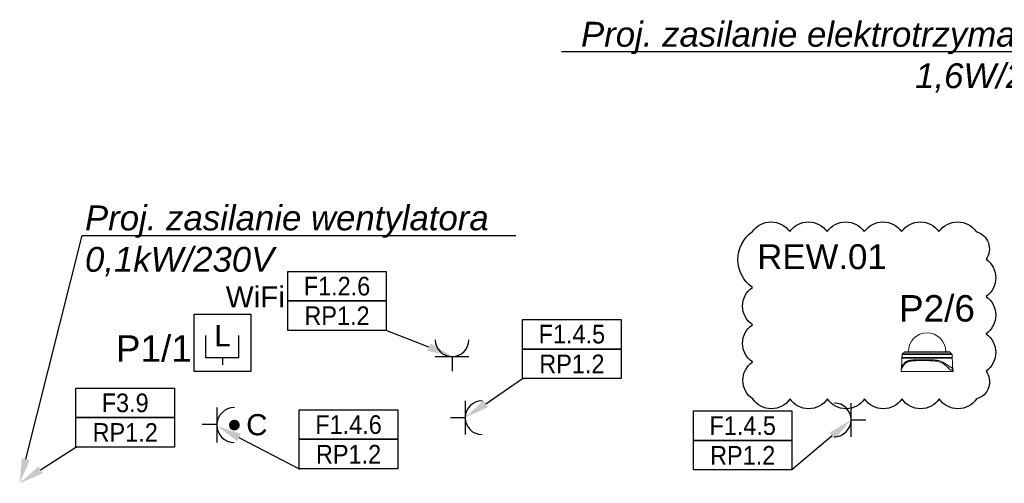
# Model space of a CAD drawing. Header units: millimetres. Extents: x 38232 to 48274, y 14703 to 20376.
# Tile 3 of 23: x 38698 to 39489, y 15320 to 15693. Entities that reach past the tile are written whole.
import ezdxf
from ezdxf import colors
from ezdxf.entities.mleader import LeaderData, LeaderLine
from ezdxf.enums import TextEntityAlignment as Align
from ezdxf.math import Vec2, Vec3

# ---------------------------------------------------------------- set-up
doc = ezdxf.new("R2010")
doc.units = ezdxf.units.MM
doc.linetypes.add('PHANTOM', pattern=[12.7, 6.35, -1.27, 1.27, -1.27, 1.27, -1.27])
for name, color, linetype in [('_IE_Adresy_Obwodów', 246, 'Continuous'), ('_IE_Gniazda_230V_IP20', 5, 'Continuous'), ('_IE_Gniazda_230V_IP44', 5, 'Continuous'), ('_IE_Gniazdo_LAN_TV', 5, 'Continuous'), ('_IE_Kamery zewnętrzne', 170, 'Continuous'), ('_IE_Opisy obwodów', 244, 'Continuous'), ('_IE_Punkt_GPD_PPD', 5, 'Continuous'), ('_IE_REW01', 30, 'Continuous')]:
    doc.layers.add(name, color=color, linetype=linetype)
doc.styles.add('ARIAL', font='arial.ttf')
doc.styles.get("Standard").update_dxf_attribs({"font": 'ARIAL.TTF'})

# ---------------------------------------------------------------- blocks, each defined once
blk = doc.blocks.new('*U5174')
at = {"layer": '_IE_Gniazda_230V_IP20', "color": 5}
for p, q in [((-13.57, -13.57), (13.57, -13.57)), ((0, -13.57), (0, -25.33))]:
    blk.add_line(p, q, dxfattribs=at)
blk.add_arc((0, 0), 13.57, 180, 0, dxfattribs=at)
at = {"layer": '_IE_Gniazda_230V_IP20', "color": 240, "style": 'ARIAL', "flags": 12}
blk.add_attdef('WYS', text='', height=17, rotation=270, dxfattribs=at).set_placement((0, 59.07), align=Align.MIDDLE)
blk.add_attdef('IL', text='', height=17, dxfattribs=at).set_placement((0, 0), align=Align.MIDDLE)
blk = doc.blocks.new('*U7910')
at = {"layer": '_IE_Gniazdo_LAN_TV', "color": 5}
for p, q in [((-13.4, 7.16), (-13.4, 24.99)), ((13.1, 7.16), (13.1, 24.99)), ((13.1, 7.16), (-13.4, 7.16)), ((0, 7.16), (0, 1.52))]:
    blk.add_line(p, q, dxfattribs=at)
at = {"layer": '_IE_Gniazdo_LAN_TV', "color": 170, "ltscale": 20}
blk.add_lwpolyline([(22.82, -3.83), (-22.82, -3.83), (-22.82, 42.13), (22.82, 42.13)], close=True, dxfattribs=at)
at = {"color": 240, "style": 'ARIAL', "flags": 12}
blk.add_attdef('WIFI', text='', height=17, dxfattribs=at).set_placement((26.3, 56.59), align=Align.MIDDLE)
at = {"layer": '_IE_Gniazdo_LAN_TV', "color": 240, "style": 'ARIAL', "flags": 12}
blk.add_attdef('LAN', text='', height=17, dxfattribs=at).set_placement((0, 24.99), align=Align.MIDDLE)
blk = doc.blocks.new('*U5139')
at = {"layer": '_IE_Gniazda_230V_IP20', "color": 5}
for p, q in [((-13.57, 13.57), (-13.57, -13.57)), ((-13.57, 0), (-25.33, 0))]:
    blk.add_line(p, q, dxfattribs=at)
blk.add_arc((0, 0), 13.57, 90, 270, dxfattribs=at)
at = {"layer": '_IE_Gniazda_230V_IP20', "color": 240, "style": 'ARIAL', "flags": 12}
for tag, p in [('IL', (0, 0)), ('WYS3', (59.06, 0.96))]:
    blk.add_attdef(tag, text='', height=17, dxfattribs=at).set_placement(p, align=Align.MIDDLE)
blk = doc.blocks.new('*U5065')
at = {"layer": '_IE_Gniazda_230V_IP20', "color": 5}
for p, q in [((13.57, -13.57), (13.57, 13.57)), ((13.57, 0), (25.33, 0))]:
    blk.add_line(p, q, dxfattribs=at)
blk.add_arc((0, 0), 13.57, 270, 90, dxfattribs=at)
at = {"layer": '_IE_Gniazda_230V_IP20', "color": 240, "style": 'ARIAL', "flags": 12}
for tag, p in [('WYS2', (-59.06, -0.96)), ('IL', (0, 0))]:
    blk.add_attdef(tag, text='', height=17, dxfattribs=at).set_placement(p, align=Align.MIDDLE)
blk = doc.blocks.new('*U42361')
at = {"layer": '_IE_Gniazda_230V_IP44'}
h = blk.add_hatch(color=256, dxfattribs=at)
edge = h.paths.add_edge_path()
edge.add_arc((-18, 18), 4.34, 0, 360, ccw=False)
for p, q in [((-32.11, 32.11), (-32.11, 3.88)), ((-32.11, 18.54), (-43.87, 18.54))]:
    blk.add_line(p, q, dxfattribs=at)
blk.add_circle((-18, 18), 3.62, dxfattribs=at)
blk.add_arc((-18, 18), 14.11, 90, 270, dxfattribs=at)
at = {"layer": '_IE_Gniazda_230V_IP44', "style": 'ARIAL', "flags": 12}
blk.add_attdef('FUN3', text='', height=17, dxfattribs=at).set_placement((0.06, 18.41), align=Align.MIDDLE)
at = {"layer": '_IE_Gniazda_230V_IP44', "color": 240, "style": 'ARIAL', "flags": 12}
blk.add_attdef('WYS3', text='', height=17, dxfattribs=at).set_placement((49.26, 19.27), align=Align.MIDDLE)
blk = doc.blocks.new('A$C6C8F0AEB')
at = {"layer": '_IE_Kamery zewnętrzne', "linetype": 'Continuous', "lineweight": 15}
for p, q in [((106.3, 241.6), (23.3, 241.6)), ((24.6, 242.1), (105.8, 242.1)), ((105.8, 242.1), (143.5, 242.1)), ((144.8, 241.6), (106.3, 241.6)), ((151.5, 227.1), (16.5, 227.1)), ((151.5, 225.6), (16.5, 225.6)), ((108.6, 235.3), (17.2, 235.3)), ((17.8, 236.7), (108.3, 236.7)), ((72, 221.2), (71.8, 219.8)), ((108.3, 236.7), (150.3, 236.7)), ((150.9, 235.3), (108.6, 235.3)), ((153.8, 189.6), (14.3, 189.6))]:
    blk.add_line(p, q, dxfattribs=at)
at = {"layer": '_IE_Kamery zewnętrzne', "linetype": 'PHANTOM', "lineweight": 0}
blk.add_line((152.5, 193.2), (151.3, 200.6), dxfattribs=at)
at = {"layer": '_IE_Kamery zewnętrzne', "linetype": 'Continuous', "lineweight": 15}
for centre, radius, start, end in [((84, 243.2), 50, 0, 180), ((24.6, 240.1), 2, 90, 132), ((143.5, 240.1), 2, 48, 90), ((19.2, 235.2), 2, 132, 177), ((81.6, 218.8), 9.8, 174.3275, 179.7907), ((148.9, 235.2), 2, 3, 48)]:
    blk.add_arc(centre, radius, start, end, dxfattribs=at)
at = {"layer": '_IE_Kamery zewnętrzne', "linetype": 'PHANTOM', "lineweight": 0}
blk.add_arc((150.5, 192.8), 2.03, 1.9674, 9.3093, dxfattribs=at)
at = {"layer": '_IE_Kamery zewnętrzne', "linetype": 'Continuous', "lineweight": 15}
for points in [[(23.3, 241.6), (17.8, 236.7)], [(34, 243.2), (34, 242.1)], [(134, 242.1), (134, 243.2)], [(150.3, 236.7), (144.8, 241.6)], [(16.5, 225.6), (15.7, 200.9)], [(16.5, 227.1), (16.5, 225.6)], [(17.2, 235.3), (16.7, 227.1)], [(151.3, 227.1), (150.9, 235.3)], [(151.5, 225.6), (151.5, 227.1)], [(152.4, 200.9), (151.5, 225.6)], [(14.4, 193.1), (14.3, 189.6)], [(14.5, 193.5), (14.5, 193.5)], [(153.8, 189.6), (153.7, 193.1)], [(153.7, 193.1), (153.7, 193.1)]]:
    blk.add_open_spline(points, degree=1, dxfattribs=at)
for points, knots in [([(71.8, 218.9), (70.4, 218.9), (67.6, 218.8), (63.6, 218.8), (59.5, 218.8), (55.2, 218.7), (50.7, 218.5), (46, 218.2), (41.5, 217.8), (37.6, 217.1), (34.2, 216.2), (31.3, 215.1), (28.7, 213.7), (26.4, 212.1), (24.2, 210.2), (22.2, 208), (20.4, 205.6), (18.8, 202.9), (17.4, 200.2), (16.4, 198), (15.7, 196.3), (15.2, 195.1), (14.8, 194.2), (14.5, 193.5), (14.4, 193.2), (14.4, 193.1), (14.4, 193.1), (14.4, 193.1)], [0, 0, 0, 0, 0.0413913, 0.0827825, 0.1248124, 0.1668422, 0.2203847, 0.2739243, 0.3290324, 0.3841284, 0.4272012, 0.4705759, 0.5131144, 0.5556592, 0.5992864, 0.6429226, 0.6911467, 0.7393804, 0.7881474, 0.8368912, 0.8659941, 0.8950803, 0.925238, 0.9554003, 0.9965292, 0.9989326, 1, 1, 1, 1]), ([(15.7, 200.9), (15.7, 201), (15.8, 201.1), (16.1, 201.8), (16.6, 202.9), (17.3, 204.3), (18.5, 206.3), (20.2, 208.9), (22.4, 211.6), (24.8, 213.9), (27.1, 215.7), (29.7, 217.2), (32.6, 218.4), (35.9, 219.3), (39.6, 220), (43.4, 220.4), (47.4, 220.7), (51.6, 220.9), (56.1, 221), (60.9, 221.1), (66.2, 221.2), (70, 221.2), (72, 221.2)], [0, 0, 0, 0, 0.0234257, 0.0634402, 0.1034671, 0.1451543, 0.1868665, 0.2573195, 0.327782, 0.3762365, 0.4247396, 0.4731344, 0.5232572, 0.5733879, 0.6251226, 0.6768646, 0.726889, 0.7769156, 0.8280454, 0.8791755, 0.9393608, 1, 1, 1, 1]), ([(152.6, 192.9), (152.3, 192.9), (151.7, 192.9), (150.6, 192.9), (149.2, 193.1), (147.6, 193.5), (146, 194.4), (144.4, 195.6), (142.3, 197.4), (139.7, 199.9), (136.6, 203), (133.2, 206.1), (129.5, 209.1), (125.8, 211.5), (122, 213.4), (118, 215), (113.3, 216.4), (108.1, 217.3), (103, 217.9), (98.2, 218.3), (93.4, 218.5), (88.2, 218.7), (82.7, 218.8), (77.2, 218.8), (73.6, 218.9), (71.8, 218.9)], [0, 0, 0, 0, 0.037237, 0.074586, 0.111845, 0.14896, 0.180258, 0.21169, 0.243035, 0.293455, 0.344108, 0.394814, 0.445368, 0.495703, 0.535577, 0.575445, 0.625933, 0.676589, 0.727131, 0.766993, 0.806857, 0.855063, 0.903426, 0.951791, 1, 1, 1, 1]), ([(151.3, 200.6), (151, 200.6), (150.3, 200.6), (148.8, 200.7), (147, 201), (145.2, 201.8), (143.4, 203), (141.4, 204.4), (139, 206.2), (136.2, 208.4), (132.8, 210.8), (129.1, 213.2), (125, 215.4), (120.9, 217.2), (116.6, 218.4), (112.2, 219.3), (107.7, 220), (102.5, 220.5), (96.6, 220.8), (90.2, 221), (83.8, 221.1), (77.8, 221.2), (73.9, 221.2), (72, 221.2)], [0, 0, 0, 0, 0.047011, 0.094082, 0.140988, 0.176744, 0.212695, 0.248777, 0.284714, 0.335004, 0.385555, 0.436103, 0.48645, 0.536569, 0.581255, 0.626122, 0.671031, 0.715773, 0.775032, 0.834441, 0.893711, 0.946855, 1, 1, 1, 1]), ([(15.7, 201), (15.6, 200.3), (15.4, 199.1), (15.1, 197.2), (14.8, 195.3), (14.5, 194.1), (14.4, 193.4)], [0, 0, 0, 0, 0.249971, 0.499961, 0.749971, 1, 1, 1, 1]), ([(14.5, 193.5), (14.5, 193.4), (14.4, 193.4), (14.4, 193.3), (14.4, 193.2)], [0, 0, 0, 0, 0.588017, 1, 1, 1, 1]), ([(151.3, 200.6), (151.5, 200.6), (151.9, 200.6), (152.3, 200.7), (152.4, 200.7), (152.4, 200.8), (152.4, 200.9)], [0, 0, 0, 0, 0.313886, 0.627761, 0.946651, 1, 1, 1, 1]), ([(153.6, 193.4), (153.5, 194.1), (153.3, 195.3), (153, 197.2), (152.7, 199.1), (152.5, 200.3), (152.4, 201)], [0, 0, 0, 0, 0.2500292, 0.500039, 0.7500294, 1, 1, 1, 1]), ([(153.7, 193.1), (153.7, 193.2), (153.7, 193.3), (153.6, 193.4), (153.6, 193.4)], [0, 0, 0, 0, 0.543073, 1, 1, 1, 1])]:
    blk.add_open_spline(points, degree=3, knots=knots, dxfattribs=at)
at = {"layer": '_IE_Kamery zewnętrzne', "linetype": 'PHANTOM', "lineweight": 0}
for points, knots in [([(152.5, 193.2), (152.5, 193.2), (152.7, 193.2), (153.2, 193.2), (153.6, 193.2), (153.7, 193.2), (153.6, 193.4), (153.6, 193.5)], [0, 0, 0, 0, 0.000005, 0.31556, 0.631098, 0.952848, 1, 1, 1, 1]), ([(153.7, 193.1), (153.7, 193.1), (153.6, 192.9), (153.3, 192.9), (152.8, 192.9), (152.6, 192.9)], [0, 0, 0, 0, 0.3088251, 0.6544016, 1, 1, 1, 1])]:
    blk.add_open_spline(points, degree=3, knots=knots, dxfattribs=at)
blk = doc.blocks.new('KWIP')
at = {"layer": '_IE_Kamery zewnętrzne', "lineweight": 5, "ltscale": 10, "xscale": 3.75, "yscale": 3.75, "zscale": 3.75}
blk.add_blockref('A$C6C8F0AEB', (267071, 190000.7), dxfattribs=at)
blk = doc.blocks.new('*U36999')
at = {"layer": '_IE_Adresy_Obwodów', "color": 7}
for points in [[(-792.5, 474.4), (0, 474.4), (0, 237.2), (-792.5, 237.2)], [(-792.5, 237.2), (0, 237.2), (0, 0), (-792.5, 0)]]:
    blk.add_lwpolyline(points, close=True, dxfattribs=at)
at = {"layer": '_IE_Adresy_Obwodów', "width": 0.9, "flags": 12}
for tag, p in [('ADRES', (-396.2, 355.8)), ('ROZDZ', (-396.2, 118.6))]:
    blk.add_attdef(tag, text='', height=150, dxfattribs=at).set_placement(p, align=Align.MIDDLE)
ml = blk.add_multileader_mtext('Standard')
ml.set_content(' ')
ml.set_leader_properties()
ml.build(insert=Vec2(0, 0))
ml.multileader.update_dxf_attribs({"arrow_head_size": 200})
ctx = ml.context
ctx.base_point, ctx.arrow_head_size, ctx.plane_origin = Vec3(-784.5, 0), 200, Vec3(-1345.9, 71.8)
notes = []
notes.append((ctx, [(0, (1, 1, 0), (-792.5, 0), (1, 0), 8, [(0, [(-1244.4, -291.5), (-792.5, 0)], 0, [])])]))
ctx.mtext.insert, ctx.mtext.flow_direction = Vec3(-782.5, 2), 5
for ctx, leaders in notes:
    for number, flags, end, landing, length, lines in leaders:
        leader = LeaderData()
        leader.index, (leader.has_last_leader_line, leader.has_dogleg_vector, leader.attachment_direction) = number, flags
        leader.last_leader_point, leader.dogleg_vector, leader.dogleg_length = Vec3(end), Vec3(landing), length
        for number, points, colour, breaks in lines:
            line = LeaderLine()
            line.index, line.vertices, line.color, line.breaks = number, Vec3.list(points), colors.encode_raw_color(colour), breaks
            leader.lines.append(line)
        ctx.leaders.append(leader)
blk = doc.blocks.new('*U36942')
at = {"layer": '_IE_Adresy_Obwodów', "color": 7}
for points in [[(-792.5, 474.4), (0, 474.4), (0, 237.2), (-792.5, 237.2)], [(-792.5, 237.2), (0, 237.2), (0, 0), (-792.5, 0)]]:
    blk.add_lwpolyline(points, close=True, dxfattribs=at)
at = {"layer": '_IE_Adresy_Obwodów', "width": 0.9, "flags": 12}
for tag, p in [('ADRES', (-396.2, 355.8)), ('ROZDZ', (-396.2, 118.6))]:
    blk.add_attdef(tag, text='', height=150, dxfattribs=at).set_placement(p, align=Align.MIDDLE)
ml = blk.add_multileader_mtext('Standard')
ml.set_content(' ')
ml.set_leader_properties()
ml.build(insert=Vec2(0, 0))
ml.multileader.update_dxf_attribs({"arrow_head_size": 200})
ctx = ml.context
ctx.base_point, ctx.arrow_head_size, ctx.plane_origin = Vec3(-13.6, 0), 200, Vec3(553.5, 71.8)
ctx.text_align_type = 2
notes = []
notes.append((ctx, [(0, (1, 1, 0), (0, 0), (-1, 0), 8, [(0, [(528.9, -207.9), (0, 0)], 0, [])])]))
ctx.mtext.insert, ctx.mtext.alignment, ctx.mtext.flow_direction = Vec3(-10, 2), 3, 5
for ctx, leaders in notes:
    for number, flags, end, landing, length, lines in leaders:
        leader = LeaderData()
        leader.index, (leader.has_last_leader_line, leader.has_dogleg_vector, leader.attachment_direction) = number, flags
        leader.last_leader_point, leader.dogleg_vector, leader.dogleg_length = Vec3(end), Vec3(landing), length
        for number, points, colour, breaks in lines:
            line = LeaderLine()
            line.index, line.vertices, line.color, line.breaks = number, Vec3.list(points), colors.encode_raw_color(colour), breaks
            leader.lines.append(line)
        ctx.leaders.append(leader)
blk = doc.blocks.new('*U42463')
at = {"layer": '_IE_Adresy_Obwodów', "color": 7}
for points in [[(-792.5, 474.4), (0, 474.4), (0, 237.2), (-792.5, 237.2)], [(-792.5, 237.2), (0, 237.2), (0, 0), (-792.5, 0)]]:
    blk.add_lwpolyline(points, close=True, dxfattribs=at)
at = {"layer": '_IE_Adresy_Obwodów', "width": 0.9, "flags": 12}
for tag, p in [('ADRES', (-396.2, 355.8)), ('ROZDZ', (-396.2, 118.6))]:
    blk.add_attdef(tag, text='', height=150, dxfattribs=at).set_placement(p, align=Align.MIDDLE)
ml = blk.add_multileader_mtext('Standard')
ml.set_content(' ')
ml.set_leader_properties()
ml.build(insert=Vec2(0, 0))
ml.multileader.update_dxf_attribs({"arrow_head_size": 200})
ctx = ml.context
ctx.base_point, ctx.arrow_head_size, ctx.plane_origin = Vec3(-13.6, 0), 200, Vec3(553.5, 71.8)
ctx.text_align_type = 2
notes = []
notes.append((ctx, [(0, (1, 1, 0), (0, 0), (-1, 0), 8, [(0, [(475.2, 402.7), (0, 0)], 0, [])])]))
ctx.mtext.insert, ctx.mtext.alignment, ctx.mtext.flow_direction = Vec3(-10, 2), 3, 5
for ctx, leaders in notes:
    for number, flags, end, landing, length, lines in leaders:
        leader = LeaderData()
        leader.index, (leader.has_last_leader_line, leader.has_dogleg_vector, leader.attachment_direction) = number, flags
        leader.last_leader_point, leader.dogleg_vector, leader.dogleg_length = Vec3(end), Vec3(landing), length
        for number, points, colour, breaks in lines:
            line = LeaderLine()
            line.index, line.vertices, line.color, line.breaks = number, Vec3.list(points), colors.encode_raw_color(colour), breaks
            leader.lines.append(line)
        ctx.leaders.append(leader)
blk = doc.blocks.new('*U36993')
at = {"layer": '_IE_Adresy_Obwodów', "color": 7}
for points in [[(-792.5, 474.4), (0, 474.4), (0, 237.2), (-792.5, 237.2)], [(-792.5, 237.2), (0, 237.2), (0, 0), (-792.5, 0)]]:
    blk.add_lwpolyline(points, close=True, dxfattribs=at)
at = {"layer": '_IE_Adresy_Obwodów', "width": 0.9, "flags": 12}
for tag, p in [('ADRES', (-396.2, 355.8)), ('ROZDZ', (-396.2, 118.6))]:
    blk.add_attdef(tag, text='', height=150, dxfattribs=at).set_placement(p, align=Align.MIDDLE)
ml = blk.add_multileader_mtext('Standard')
ml.set_content(' ')
ml.set_leader_properties()
ml.build(insert=Vec2(0, 0))
ml.multileader.update_dxf_attribs({"arrow_head_size": 200})
ctx = ml.context
ctx.base_point, ctx.arrow_head_size, ctx.plane_origin = Vec3(-784.5, 0), 200, Vec3(-1345.9, 71.8)
notes = []
notes.append((ctx, [(0, (1, 1, 0), (-792.5, 0), (1, 0), 8, [(0, [(-1254.3, -315), (-792.5, 0)], 0, [])])]))
ctx.mtext.insert, ctx.mtext.flow_direction = Vec3(-782.5, 2), 5
for ctx, leaders in notes:
    for number, flags, end, landing, length, lines in leaders:
        leader = LeaderData()
        leader.index, (leader.has_last_leader_line, leader.has_dogleg_vector, leader.attachment_direction) = number, flags
        leader.last_leader_point, leader.dogleg_vector, leader.dogleg_length = Vec3(end), Vec3(landing), length
        for number, points, colour, breaks in lines:
            line = LeaderLine()
            line.index, line.vertices, line.color, line.breaks = number, Vec3.list(points), colors.encode_raw_color(colour), breaks
            leader.lines.append(line)
        ctx.leaders.append(leader)
blk = doc.blocks.new('*U42366')
at = {"layer": '_IE_Adresy_Obwodów', "color": 7}
for points in [[(-792.5, 474.4), (0, 474.4), (0, 237.2), (-792.5, 237.2)], [(-792.5, 237.2), (0, 237.2), (0, 0), (-792.5, 0)]]:
    blk.add_lwpolyline(points, close=True, dxfattribs=at)
at = {"layer": '_IE_Adresy_Obwodów', "width": 0.9, "flags": 12}
for tag, p in [('ADRES', (-396.2, 355.8)), ('ROZDZ', (-396.2, 118.6))]:
    blk.add_attdef(tag, text='', height=150, dxfattribs=at).set_placement(p, align=Align.MIDDLE)
ml = blk.add_multileader_mtext('Standard')
ml.set_content(' ')
ml.set_leader_properties()
ml.build(insert=Vec2(0, 0))
ml.multileader.update_dxf_attribs({"arrow_head_size": 200})
ctx = ml.context
ctx.base_point, ctx.arrow_head_size, ctx.plane_origin = Vec3(-784.5, 0), 200, Vec3(-1345.9, 71.8)
notes = []
notes.append((ctx, [(0, (1, 1, 0), (-792.5, 0), (1, 0), 8, [(0, [(-1454.9, 345.2), (-792.5, 0)], 0, [])])]))
ctx.mtext.insert, ctx.mtext.flow_direction = Vec3(-782.5, 2), 5
for ctx, leaders in notes:
    for number, flags, end, landing, length, lines in leaders:
        leader = LeaderData()
        leader.index, (leader.has_last_leader_line, leader.has_dogleg_vector, leader.attachment_direction) = number, flags
        leader.last_leader_point, leader.dogleg_vector, leader.dogleg_length = Vec3(end), Vec3(landing), length
        for number, points, colour, breaks in lines:
            line = LeaderLine()
            line.index, line.vertices, line.color, line.breaks = number, Vec3.list(points), colors.encode_raw_color(colour), breaks
            leader.lines.append(line)
        ctx.leaders.append(leader)

msp = doc.modelspace()

# ---------------------------------------------------------------- linework, layer by layer
at = {"layer": '_IE_REW01'}
msp.add_lwpolyline([(39286.59, 15522.26, -0.5206), (39316.59, 15522.26, -0.5206), (39346.59, 15522.26, -0.5206), (39376.59, 15522.26, -0.5206), (39406.59, 15522.26, -0.5206), (39436.59, 15522.26, -0.5206), (39466.59, 15522.26, -0.5206), (39474.44, 15500.11, -0.5206), (39474.44, 15470.11, -0.5206), (39474.44, 15440.11, -0.5206), (39474.44, 15410.11, -0.5206), (39466.85, 15387.7, -0.5206), (39436.85, 15387.7, -0.5206), (39406.85, 15387.7, -0.5206), (39376.85, 15387.7, -0.5206), (39346.85, 15387.7, -0.5206), (39316.85, 15387.7, -0.5206), (39286.85, 15387.7, -0.5206), (39286.59, 15417.44, -0.5206), (39286.59, 15447.44, -0.5206), (39286.59, 15477.44, -0.5206), (39286.59, 15522.26, -0.5206)], format="xyb", close=True, dxfattribs=at)

# ---------------------------------------------------------------- block references
at = {"layer": '_IE_Adresy_Obwodów', "xscale": 0.1, "yscale": 0.1, "zscale": 0.1}
for name, p, values in [('*U36942', (38992.29, 15442.89), {'ADRES': 'F1.2.6', 'ROZDZ': 'RP1.2'}), ('*U36993', (39181.12, 15404.15), {'ADRES': 'F1.4.5', 'ROZDZ': 'RP1.2'}), ('*U36999', (38822.04, 15349.03), {'ADRES': 'F3.9', 'ROZDZ': 'RP1.2'}), ('*U42366', (39001.58, 15331.54), {'ADRES': 'F1.4.6', 'ROZDZ': 'RP1.2'}), ('*U42463', (39318.41, 15330.62), {'ADRES': 'F1.4.5', 'ROZDZ': 'RP1.2'})]:
    msp.add_blockref(name, p, dxfattribs=at).add_auto_attribs(values)
at = {"layer": '_IE_Gniazda_230V_IP20'}
for name, p in [('*U5174', (39045.19, 15435.36, 250)), ('*U5139', (39069.27, 15372.64)), ('*U5065', (39352.36, 15370.89))]:
    msp.add_blockref(name, p, dxfattribs=at)
at = {"layer": '_IE_Gniazda_230V_IP44'}
ref = msp.add_blockref('*U42361', (38888.13, 15348.62), dxfattribs=dict(at, rotation=359.8194695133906))
ref.add_attrib('FUN3', 'C', dxfattribs={"height": 17, "rotation": 359.81947, "style": 'ARIAL'}).set_placement((38888.25, 15367.02), align=Align.MIDDLE)
at = {"layer": '_IE_Gniazdo_LAN_TV'}
msp.add_blockref('*U7910', (38860.71, 15413.64), dxfattribs=at).add_auto_attribs({'LAN': 'L', 'WIFI': 'WiFi'})
at = {"layer": '_IE_Kamery zewnętrzne', "xscale": 0.07999999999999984, "yscale": 0.07999999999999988, "zscale": 0.07999999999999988, "rotation": 0.02023265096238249}
msp.add_blockref('KWIP', (18041.53, 145.31), dxfattribs=at)

# ---------------------------------------------------------------- texts
at = {"layer": '_IE_Punkt_GPD_PPD', "char_height": 17, "width": 908.1112, "attachment_point": 1}
for s, insert in [('{\\H1.25x;P2/6}', (39404.45, 15471.21)), ('{\\H1.25x;P1/1}', (38774.91, 15438.92))]:
    msp.add_mtext(s, dxfattribs=dict(at, insert=insert))
at = {"layer": '_IE_REW01', "insert": (39290.55, 15512.1), "char_height": 20, "width": 190.5972, "attachment_point": 1}
msp.add_mtext('REW.01', dxfattribs=at)

# ---------------------------------------------------------------- leaders
at = {"layer": '_IE_Opisy obwodów'}
ml = msp.add_multileader_mtext('Standard', dxfattribs=at)
ml.set_content('{\\fArial|b0|i1|c238|p34;Proj. zasilanie elektrotrzymaczy\\P1,6W/24V}', color=256)
ml.set_leader_properties()
ml.build(insert=Vec2(0, 0))
ml.multileader.update_dxf_attribs({"text_left_attachment_type": 6, "text_right_attachment_type": 6, "dogleg_length": 0.36, "arrow_head_size": 20})
ctx = ml.context
ctx.base_point, ctx.char_height, ctx.arrow_head_size, ctx.plane_origin = Vec3(39146.28, 15666.96), 20, 20, Vec3(39693.28, 15075.98)
ctx.left_attachment, ctx.right_attachment, ctx.text_align_type = 6, 6, 2
notes = []
notes.append((ctx, [(1, (1, 1, 0), (39542.43, 15666.96), (-1, 0), 0.36, [(0, [(39726.72, 15688.78), (39542.43, 15666.96), (39583.12, 15626.23), (39542.43, 15666.96)], 0, [])])]))
ctx.mtext.insert, ctx.mtext.alignment, ctx.mtext.flow_direction = Vec3(39540.07, 15691), 3, 5
ml = msp.add_multileader_mtext('Standard', dxfattribs=at)
ml.set_content('{\\fArial|b0|i1|c238|p34;Proj. zasilanie wentylatora \\P0,1kW/230V}', color=256)
ml.set_leader_properties()
ml.build(insert=Vec2(0, 0))
ml.multileader.update_dxf_attribs({"text_left_attachment_type": 6, "text_right_attachment_type": 6, "dogleg_length": 0.36, "arrow_head_size": 20})
ctx = ml.context
ctx.base_point, ctx.char_height, ctx.arrow_head_size, ctx.plane_origin = Vec3(38748.09, 15519.29), 20, 20, Vec3(38809.58, 14709.95)
ctx.left_attachment, ctx.right_attachment = 6, 6
notes.append((ctx, [(0, (1, 1, 0), (38747.73, 15519.29), (1, 0), 0.36, [(0, [(38697.6, 15319.88), (38747.73, 15519.29)], 0, [])])]))
ctx.mtext.insert, ctx.mtext.flow_direction = Vec3(38750.09, 15543.33), 5
for ctx, leaders in notes:
    for number, flags, end, landing, length, lines in leaders:
        leader = LeaderData()
        leader.index, (leader.has_last_leader_line, leader.has_dogleg_vector, leader.attachment_direction) = number, flags
        leader.last_leader_point, leader.dogleg_vector, leader.dogleg_length = Vec3(end), Vec3(landing), length
        for number, points, colour, breaks in lines:
            line = LeaderLine()
            line.index, line.vertices, line.color, line.breaks = number, Vec3.list(points), colors.encode_raw_color(colour), breaks
            leader.lines.append(line)
        ctx.leaders.append(leader)

doc.saveas('drawing.dxf')
